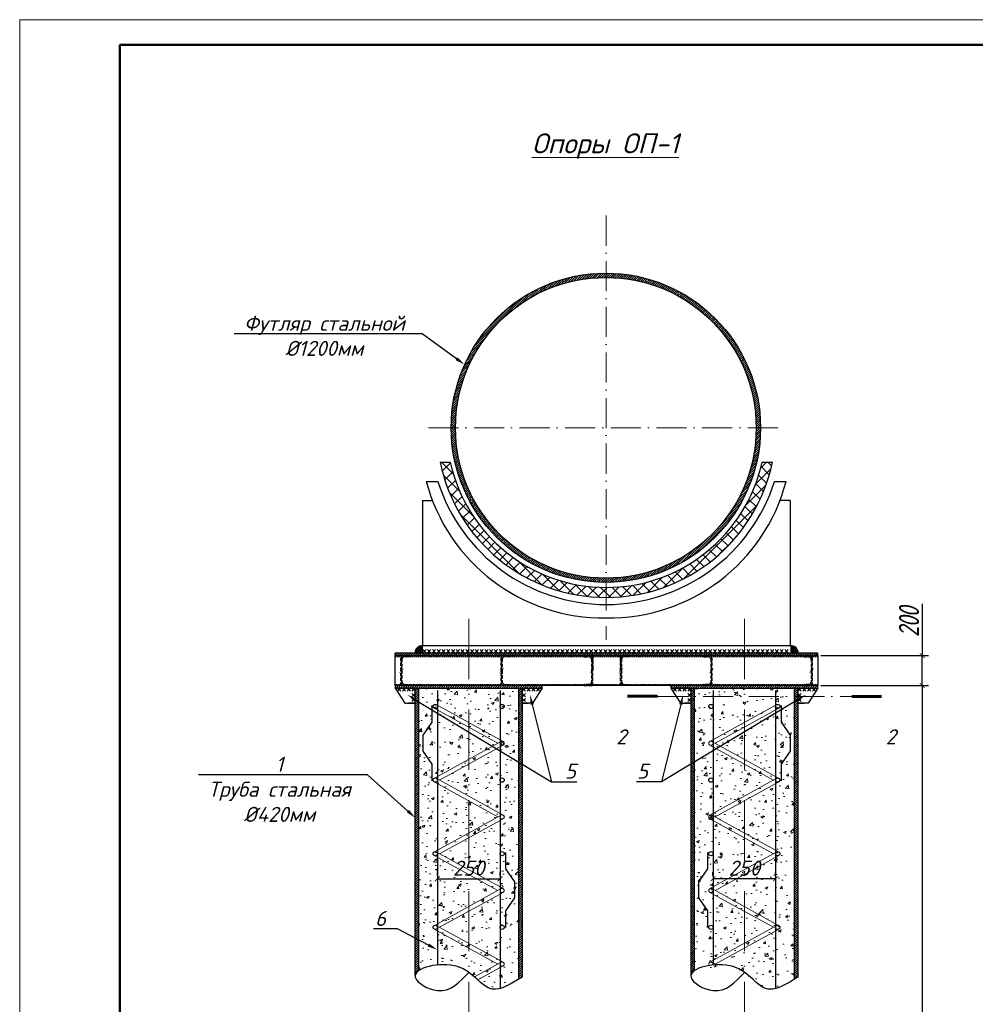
# Model space of a CAD drawing. Header units: millimetres. Extents: x 12962 to 32397, y -4138 to -1429.
# Tile 17 of 41: x 13347 to 13538, y -2772 to -2576. Entities that reach past the tile are written whole.
import ezdxf
from ezdxf import colors
from ezdxf.entities.mleader import LeaderData, LeaderLine
from ezdxf.enums import TextEntityAlignment as Align
from ezdxf.math import Vec2, Vec3

# ---------------------------------------------------------------- set-up
doc = ezdxf.new("R2010")
doc.units = ezdxf.units.MM
for name, pattern in [('ACAD_ISO10W100', [18, 12, -3, 0, -3]), ('DASH', [1.5, 0.5, -0.25, 0.5, -0.25]), ('DASHED2', [0.375, 0.25, -0.125]), ('HIDDEN2', [4.7625, 3.175, -1.5875])]:
    doc.linetypes.add(name, pattern=pattern)
for name, color, linetype in [('1', 7, 'Continuous'), ('DIM', 3, 'Continuous'), ('KOLOD', 250, 'Continuous'), ('OPORA', 250, 'Continuous'), ('ЛИНИИ(та)', 3, 'Continuous'), ('РУССКИЙ', 2, 'Continuous')]:
    doc.layers.add(name, color=color, linetype=linetype)
doc.layers.add('1_В1', color=160, linetype='Continuous', lineweight=100)
doc.layers.add('_1 asosiy', color=7, linetype='Continuous', lineweight=40)
doc.styles.add('НВК_Ш_(3)_И', font='isocpeui.ttf', dxfattribs={"height": 3})
doc.styles.add('НВК_Ш_(4)_И', font='isocpeui.ttf', dxfattribs={"height": 4})
doc.styles.add('Шрифт Р2', font='isocpeui.ttf', dxfattribs={"height": 2})
doc.dimstyles.new('ISOCPEUR ш2', dxfattribs={"dimtxt": 2, "dimasz": 1, "dimexe": 1.25, "dimexo": 0.625, "dimtad": 1, "dimlfac": 0.5, "dimtxsty": 'Шрифт Р2', "dimblk": 'ARCHTICK', "dimcen": 2.5, "dimadec": 0, "dimazin": 0, "dimtfac": 1, "dimtmove": 0, "dimatfit": 3, "dimfxl": 1, "dimarcsym": 0})
pattern_1 = [(45, (3978.2925, 52.58866), (-0.224506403, 0.224506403), [])]

# ---------------------------------------------------------------- blocks, each defined once
blk = doc.blocks.new('*U38')
at = {"lineweight": 9}
for p, q in [((-20, -5), (-20, 415)), ((-20, 415), (574, 415))]:
    blk.add_line(p, q, dxfattribs=at)
at = {"lineweight": 50}
for p, q in [((0, 0), (0, 410)), ((0, 410), (569, 410))]:
    blk.add_line(p, q, dxfattribs=at)
blk = doc.blocks.new('_ArchTick')
at = {"color": 0, "linetype": 'ByBlock', "const_width": 0.15}
blk.add_lwpolyline([(-0.5, -0.5), (0.5, 0.5)], dxfattribs=at)
blk = doc.blocks.new('*D1693')
at = {"layer": 'Defpoints', "color": 0, "lineweight": 25, "transparency": 16777216}
for p in [(13506.57, -2702.78), (13527.38, -2702.78), (13506.57, -2708.78)]:
    blk.add_point(p, dxfattribs=at)
at = {"layer": 'KOLOD', "color": 154, "lineweight": -2, "transparency": 16777216}
for p, q in [((13527.38, -2692.44), (13527.38, -2702.78)), ((13507.19, -2702.78), (13528.63, -2702.78)), ((13527.38, -2708.78), (13527.38, -2702.78)), ((13507.19, -2708.78), (13528.63, -2708.78))]:
    blk.add_line(p, q, dxfattribs=at)
for p, rotation in [((13527.38, -2702.78), 90), ((13527.38, -2708.78), 270)]:
    blk.add_blockref('_ArchTick', p, dxfattribs=dict(at, rotation=rotation))
at = {"layer": 'KOLOD', "color": 154, "lineweight": 0, "transparency": 16777216, "insert": (13524.75, -2696.15), "char_height": 4, "attachment_point": 5, "rotation": 90, "style": 'НВК_Ш_(4)_И'}
blk.add_mtext('{\\W0.8;\\T0.9;200}', dxfattribs=at)
blk = doc.blocks.new('*D1783')
at = {"layer": 'Defpoints', "color": 0, "lineweight": 25, "transparency": 16777216}
for p in [(13506.57, -2708.78), (13506.57, -2865.13), (13527.38, -2865.13)]:
    blk.add_point(p, dxfattribs=at)
at = {"layer": 'KOLOD', "color": 154, "lineweight": -2, "transparency": 16777216}
for p, q in [((13507.19, -2708.78), (13528.63, -2708.78)), ((13527.38, -2708.78), (13527.38, -2865.13)), ((13507.19, -2865.13), (13528.63, -2865.13))]:
    blk.add_line(p, q, dxfattribs=at)
for p, rotation in [((13527.38, -2708.78), 90), ((13527.38, -2865.13), 270)]:
    blk.add_blockref('_ArchTick', p, dxfattribs=dict(at, rotation=rotation))
at = {"layer": 'KOLOD', "color": 154, "lineweight": 0, "transparency": 16777216, "insert": (13524.75, -2786.96), "char_height": 4, "attachment_point": 5, "rotation": 90, "style": 'НВК_Ш_(4)_И'}
blk.add_mtext('14.000', dxfattribs=at)
blk = doc.blocks.new('*U1680')
at = {"layer": '1', "color": 250, "lineweight": 25}
for points in [[(-0.32, -0.32), (0.32, 0.32)], [(0.32, -0.32), (-0.32, 0.32)]]:
    blk.add_lwpolyline(points, dxfattribs=at)
blk = doc.blocks.new('*U1681')
at = {"layer": '1', "color": 0, "linetype": 'ByBlock', "lineweight": -2, "transparency": 16777216}
for p in [(0, 0), (0.96, 0), (1.92, 0), (2.88, 0)]:
    blk.add_blockref('*U1680', p, dxfattribs=at)
blk = doc.blocks.new('*U1678')
at = {"layer": '1', "color": 250, "lineweight": 25}
for points in [[(-0.32, -0.32), (0.32, 0.32)], [(0.32, -0.32), (-0.32, 0.32)]]:
    blk.add_lwpolyline(points, dxfattribs=at)
blk = doc.blocks.new('*U1679')
at = {"layer": '1', "color": 0, "linetype": 'ByBlock', "lineweight": -2, "transparency": 16777216}
for p in [(0, 0), (0.95, 0), (1.9, 0), (2.85, 0), (3.8, 0), (4.75, 0), (5.7, 0), (6.65, 0), (7.6, 0), (8.55, 0), (9.5, 0), (10.45, 0), (11.4, 0), (12.35, 0), (13.3, 0), (14.25, 0), (15.2, 0), (16.15, 0), (17.1, 0), (18.05, 0), (19, 0), (19.95, 0), (20.9, 0), (21.85, 0), (22.8, 0), (23.75, 0), (24.7, 0), (25.65, 0), (26.6, 0), (27.55, 0), (28.5, 0), (29.45, 0), (30.4, 0), (31.35, 0), (32.3, 0), (33.25, 0), (34.2, 0), (35.15, 0), (36.1, 0), (37.05, 0), (38, 0), (38.95, 0), (39.9, 0), (40.85, 0), (41.8, 0), (42.75, 0), (43.7, 0), (44.65, 0), (45.6, 0), (46.55, 0), (47.5, 0), (48.45, 0), (49.4, 0), (50.35, 0), (51.3, 0), (52.25, 0), (53.2, 0), (54.15, 0), (55.1, 0), (56.05, 0), (57, 0), (57.95, 0), (58.9, 0), (59.85, 0), (60.8, 0), (61.75, 0), (62.7, 0), (63.65, 0), (64.6, 0), (65.55, 0), (66.5, 0), (67.45, 0), (68.4, 0), (69.35, 0), (70.3, 0), (71.25, 0), (72.2, 0)]:
    blk.add_blockref('*U1678', p, dxfattribs=at)
blk = doc.blocks.new('*U1659')
at = {"layer": '1', "color": 250, "lineweight": 25}
for points in [[(-0.32, -0.32), (0.32, 0.32)], [(0.32, -0.32), (-0.32, 0.32)]]:
    blk.add_lwpolyline(points, dxfattribs=at)
blk = doc.blocks.new('*U1660')
at = {"layer": '1', "color": 0, "linetype": 'ByBlock', "lineweight": -2, "transparency": 16777216}
for p in [(0, 0), (0.96, 0), (1.92, 0), (2.88, 0)]:
    blk.add_blockref('*U1659', p, dxfattribs=at)
blk = doc.blocks.new('*U1657')
at = {"layer": '1', "color": 250, "lineweight": 25}
for points in [[(-0.32, -0.32), (0.32, 0.32)], [(0.32, -0.32), (-0.32, 0.32)]]:
    blk.add_lwpolyline(points, dxfattribs=at)
blk = doc.blocks.new('*U1658')
at = {"layer": '1', "color": 0, "linetype": 'ByBlock', "lineweight": -2, "transparency": 16777216}
for p in [(0, 0), (0.96, 0)]:
    blk.add_blockref('*U1657', p, dxfattribs=at)
blk = doc.blocks.new('*U1661')
at = {"layer": '1', "color": 250, "lineweight": 25}
for points in [[(-0.32, -0.32), (0.32, 0.32)], [(0.32, -0.32), (-0.32, 0.32)]]:
    blk.add_lwpolyline(points, dxfattribs=at)
blk = doc.blocks.new('*U1662')
at = {"layer": '1', "color": 0, "linetype": 'ByBlock', "lineweight": -2, "transparency": 16777216}
for p in [(0, 0), (0.96, 0)]:
    blk.add_blockref('*U1661', p, dxfattribs=at)
blk = doc.blocks.new('*U1677')
at = {"layer": '1', "color": 250, "lineweight": 25}
for points in [[(-0.32, -0.32), (0.32, 0.32)], [(0.32, -0.32), (-0.32, 0.32)]]:
    blk.add_lwpolyline(points, dxfattribs=at)
blk = doc.blocks.new('*U1656')
at = {"layer": '1', "color": 0, "linetype": 'ByBlock', "lineweight": -2, "transparency": 16777216}
for p in [(0, 0), (0.96, 0), (1.92, 0), (2.88, 0)]:
    blk.add_blockref('*U1677', p, dxfattribs=at)
blk = doc.blocks.new('*U1665')
at = {"layer": '1', "color": 250, "lineweight": 25}
for points in [[(-0.32, -0.32), (0.32, 0.32)], [(0.32, -0.32), (-0.32, 0.32)]]:
    blk.add_lwpolyline(points, dxfattribs=at)
blk = doc.blocks.new('*U1666')
at = {"layer": '1', "color": 0, "linetype": 'ByBlock', "lineweight": -2, "transparency": 16777216}
for p in [(0, 0), (0.96, 0), (1.92, 0), (2.88, 0)]:
    blk.add_blockref('*U1665', p, dxfattribs=at)
blk = doc.blocks.new('*U1663')
at = {"layer": '1', "color": 250, "lineweight": 25}
for points in [[(-0.32, -0.32), (0.32, 0.32)], [(0.32, -0.32), (-0.32, 0.32)]]:
    blk.add_lwpolyline(points, dxfattribs=at)
blk = doc.blocks.new('*U1664')
at = {"layer": '1', "color": 0, "linetype": 'ByBlock', "lineweight": -2, "transparency": 16777216}
for p in [(0, 0), (0.96, 0)]:
    blk.add_blockref('*U1663', p, dxfattribs=at)
blk = doc.blocks.new('*U1675')
at = {"layer": '1', "color": 250, "lineweight": 25}
for points in [[(-0.32, -0.32), (0.32, 0.32)], [(0.32, -0.32), (-0.32, 0.32)]]:
    blk.add_lwpolyline(points, dxfattribs=at)
blk = doc.blocks.new('*U1676')
at = {"layer": '1', "color": 0, "linetype": 'ByBlock', "lineweight": -2, "transparency": 16777216}
for p in [(0, 0), (0.96, 0)]:
    blk.add_blockref('*U1675', p, dxfattribs=at)
blk = doc.blocks.new('*D1694')
at = {"layer": 'Defpoints', "color": 0, "lineweight": 25, "transparency": 16777216}
for p in [(13485.65, -2747.32), (13485.65, -2747.32), (13498.15, -2747.32)]:
    blk.add_point(p, dxfattribs=at)
at = {"layer": 'KOLOD', "color": 154, "lineweight": -2, "transparency": 16777216}
for p, q in [((13485.65, -2746.7), (13485.65, -2746.07)), ((13498.15, -2746.7), (13498.15, -2746.07)), ((13498.15, -2747.32), (13485.65, -2747.32))]:
    blk.add_line(p, q, dxfattribs=at)
at = {"layer": 'KOLOD', "color": 154, "lineweight": -2, "transparency": 16777216, "rotation": 180}
blk.add_blockref('_ArchTick', (13485.65, -2747.32), dxfattribs=at)
at = {"layer": 'KOLOD', "color": 154, "lineweight": -2, "transparency": 16777216}
blk.add_blockref('_ArchTick', (13498.15, -2747.32), dxfattribs=at)
at = {"layer": 'KOLOD', "color": 154, "lineweight": 0, "transparency": 16777216, "insert": (13491.9, -2745.2), "char_height": 3, "attachment_point": 5, "style": 'НВК_Ш_(3)_И'}
blk.add_mtext('250', dxfattribs=at)

msp = doc.modelspace()

# ---------------------------------------------------------------- hatches: boundary and pattern name
at = {"lineweight": 0, "ltscale": 10}
h = msp.add_hatch(dxfattribs=at)
h.set_pattern_fill('ANSI31', color=5, scale=0.1)
h.set_pattern_definition(pattern_1)
h.paths.add_polyline_path([(13433.422, -2657.339), (13434.279, -2657.339, -0.4142136), (13464.274, -2627.344), (13464.274, -2626.487, 0.4142136)])
h.paths.add_polyline_path([(13464.274, -2626.487), (13464.274, -2627.344, -0.4142136), (13494.269, -2657.339), (13495.126, -2657.339, 0.4142136)])
h.paths.add_polyline_path([(13492.42, -2667.709), (13493.331, -2667.709, 0.0859066), (13495.126, -2657.339), (13494.269, -2657.339, -0.0884798)])
h.paths.add_polyline_path([(13493.331, -2667.709), (13492.42, -2667.709, -0.3142178), (13464.274, -2687.334), (13464.274, -2688.191, 0.317026)])
h.paths.add_polyline_path([(13436.129, -2667.709), (13435.217, -2667.709, 0.317026), (13464.274, -2688.191), (13464.274, -2687.334, -0.3142178)])
h.paths.add_polyline_path([(13434.279, -2657.339), (13433.422, -2657.339, 0.0859066), (13435.217, -2667.709), (13436.129, -2667.709, -0.0884798)])
at = {"lineweight": 0}
h = msp.add_hatch(dxfattribs=at)
h.set_pattern_fill('ANSI37', color=256, scale=0.5, style=0)
h.set_pattern_definition([(45, (3261.2188, 162.5042), (-1.12253202, 1.12253202), []), (135, (3261.2188, 162.5042), (-1.12253202, -1.12253202), [])])
h.paths.add_polyline_path([(13433.239, -2664.184), (13431.194, -2664.184, 0.3557627), (13464.347, -2691.191), (13464.347, -2689.191, -0.3521107)])
h.paths.add_polyline_path([(13464.347, -2689.191), (13464.347, -2691.191, 0.3557627), (13497.5, -2664.184), (13495.455, -2664.184, -0.3521107)])
at = {"lineweight": 0, "ltscale": 10}
h = msp.add_hatch(dxfattribs=at)
h.set_pattern_fill('ANSI31', color=5, scale=0.1)
h.set_pattern_definition(pattern_1)
h.paths.add_polyline_path([(13506.569, -2702.777), (13506.569, -2702.277), (13464.419, -2702.277), (13464.419, -2702.777)])
h.paths.add_polyline_path([(13422.269, -2702.277), (13422.269, -2702.777), (13464.419, -2702.777), (13464.419, -2702.277)])
h = msp.add_hatch(dxfattribs=at)
h.set_pattern_fill('ANSI31', color=5, scale=0.1)
h.set_pattern_definition(pattern_1)
h.paths.add_polyline_path([(13451.569, -2709.277), (13451.569, -2708.777), (13436.919, -2708.777), (13436.919, -2709.277)])
h.paths.add_polyline_path([(13422.269, -2709.277), (13436.919, -2709.277), (13436.919, -2708.777), (13422.269, -2708.777)])
h = msp.add_hatch(dxfattribs=at)
h.set_pattern_fill('ANSI31', color=5, scale=0.1)
h.set_pattern_definition(pattern_1)
edge = h.paths.add_edge_path()
edge.add_line((13426.919, -2756.067), (13426.269, -2755.743))
edge.add_line((13426.269, -2755.743), (13426.269, -2766.559))
edge.add_spline(control_points=[(13426.269, -2766.559), (13426.337, -2766.244), (13426.568, -2765.952), (13426.919, -2765.692)], knot_values=[21.2070861, 21.2070861, 21.2070861, 21.2070861, 22.7310549, 22.7310549, 22.7310549, 22.7310549], degree=3, periodic=0)
edge.add_line((13426.919, -2765.692), (13426.919, -2756.067))
h.paths.add_polyline_path([(13426.919, -2709.277), (13426.269, -2709.277), (13426.269, -2755.743), (13426.919, -2756.067)])
edge = h.paths.add_edge_path()
edge.add_line((13447.569, -2709.277), (13446.919, -2709.277))
edge.add_line((13446.919, -2709.277), (13446.919, -2767.343))
edge.add_spline(control_points=[(13446.919, -2767.343), (13447.135, -2767.208), (13447.352, -2767.071), (13447.569, -2766.934)], knot_values=[0.0120611, 0.0120611, 0.0120611, 0.0120611, 0.6657616, 0.6657616, 0.6657616, 0.6657616], degree=3, periodic=0)
edge.add_line((13447.569, -2766.934), (13447.569, -2709.277))
edge = h.paths.add_edge_path()
edge.add_line((13481.919, -2709.277), (13481.269, -2709.277))
edge.add_line((13481.269, -2709.277), (13481.269, -2766.559))
edge.add_spline(control_points=[(13481.264, -2766.58), (13481.268, -2766.561), (13481.272, -2766.542), (13481.277, -2766.523)], knot_values=[22.6492284, 22.6492284, 22.6492284, 22.6492284, 22.7415401, 22.7415401, 22.7415401, 22.7415401], degree=3, periodic=0)
edge.add_spline(control_points=[(13481.277, -2766.523), (13481.285, -2766.494), (13481.294, -2766.466), (13481.304, -2766.437)], knot_values=[22.5094971, 22.5094971, 22.5094971, 22.5094971, 22.6492284, 22.6492284, 22.6492284, 22.6492284], degree=3, periodic=0)
edge.add_spline(control_points=[(13481.304, -2766.437), (13481.31, -2766.419), (13481.317, -2766.4), (13481.325, -2766.382)], knot_values=[22.4187671, 22.4187671, 22.4187671, 22.4187671, 22.5094971, 22.5094971, 22.5094971, 22.5094971], degree=3, periodic=0)
edge.add_spline(control_points=[(13481.325, -2766.382), (13481.348, -2766.327), (13481.377, -2766.272), (13481.41, -2766.219)], knot_values=[22.1432825, 22.1432825, 22.1432825, 22.1432825, 22.4187671, 22.4187671, 22.4187671, 22.4187671], degree=3, periodic=0)
edge.add_spline(control_points=[(13481.41, -2766.219), (13481.426, -2766.192), (13481.444, -2766.165), (13481.463, -2766.138)], knot_values=[22.0042775, 22.0042775, 22.0042775, 22.0042775, 22.1432825, 22.1432825, 22.1432825, 22.1432825], degree=3, periodic=0)
edge.add_spline(control_points=[(13481.463, -2766.138), (13481.488, -2766.103), (13481.515, -2766.069), (13481.544, -2766.035)], knot_values=[21.8227021, 21.8227021, 21.8227021, 21.8227021, 22.0042775, 22.0042775, 22.0042775, 22.0042775], degree=3, periodic=0)
edge.add_spline(control_points=[(13481.544, -2766.035), (13481.567, -2766.009), (13481.59, -2765.983), (13481.614, -2765.957)], knot_values=[21.6831311, 21.6831311, 21.6831311, 21.6831311, 21.8227021, 21.8227021, 21.8227021, 21.8227021], degree=3, periodic=0)
edge.add_spline(control_points=[(13481.614, -2765.957), (13481.646, -2765.924), (13481.68, -2765.891), (13481.715, -2765.859)], knot_values=[21.5022424, 21.5022424, 21.5022424, 21.5022424, 21.6831311, 21.6831311, 21.6831311, 21.6831311], degree=3, periodic=0)
edge.add_spline(control_points=[(13481.715, -2765.859), (13481.743, -2765.834), (13481.771, -2765.809), (13481.801, -2765.785)], knot_values=[21.3621895, 21.3621895, 21.3621895, 21.3621895, 21.5022424, 21.5022424, 21.5022424, 21.5022424], degree=3, periodic=0)
edge.add_spline(control_points=[(13481.801, -2765.785), (13481.835, -2765.756), (13481.87, -2765.728), (13481.907, -2765.701)], knot_values=[21.2012604, 21.2012604, 21.2012604, 21.2012604, 21.3621895, 21.3621895, 21.3621895, 21.3621895], degree=3, periodic=0)
edge.add_line((13481.919, -2765.692), (13481.919, -2709.277))
edge = h.paths.add_edge_path()
edge.add_line((13502.569, -2709.277), (13501.919, -2709.277))
edge.add_line((13501.919, -2709.277), (13501.919, -2767.363))
edge.add_spline(control_points=[(13501.225, -2767.785), (13501.67, -2767.52), (13502.12, -2767.239), (13502.569, -2766.958)], knot_values=[0, 0, 0, 0, 1.3515346, 1.3515346, 1.3515346, 1.3515346], degree=3, periodic=0)
edge.add_line((13502.569, -2766.958), (13502.569, -2709.277))
h = msp.add_hatch(dxfattribs=at)
h.set_pattern_fill('ANSI31', color=5, scale=0.1)
h.set_pattern_definition(pattern_1)
h.paths.add_polyline_path([(13506.569, -2709.277), (13506.569, -2708.777), (13491.919, -2708.777), (13491.919, -2709.277)])
h.paths.add_polyline_path([(13477.269, -2709.277), (13491.919, -2709.277), (13491.919, -2708.777), (13477.269, -2708.777)])
at = {"layer": 'OPORA', "lineweight": 0}
h = msp.add_hatch(dxfattribs=at)
h.set_pattern_fill('ANSI31', color=256, scale=0.025)
h.set_pattern_definition([(45, (3421.48387, 354.37489), (-0.05612660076, 0.05612660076), [])])
edge = h.paths.add_edge_path()
edge.add_line((13426.188, -2702.277), (13427.68, -2702.277))
edge.add_line((13427.68, -2702.277), (13427.68, -2700.793))
edge.add_arc((13427.68, -2702.286), 1.492, 90, 179.65857)
h = msp.add_hatch(dxfattribs=at)
h.set_pattern_fill('ANSI31', color=256, scale=0.025)
h.set_pattern_definition([(45, (3421.77257, 354.37408), (-0.05612660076, 0.05612660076), [])])
h.paths.add_polyline_path([(13501.157, -2700.794, -0.4142136), (13502.649, -2702.287), (13501.157, -2702.278)])
at = {"layer": 'ЛИНИИ(та)', "lineweight": 0, "ltscale": 500}
h = msp.add_hatch(dxfattribs=at)
h.set_pattern_fill('AR-CONC', color=154, scale=0.03, style=0)
h.set_pattern_definition([(50, (3422.5093, -536.8283), (5.46554, -0.4781726), [0.5715, -6.2865]), (355, (3422.5093, -536.8283), (-1.0573026, 5.7317054), [0.4572, -5.0292175]), (100.451445, (3422.965, -536.868), (4.4082374, 5.2535326), [0.4857003, -5.3427073]), (46.1842, (3422.5093, -535.304), (8.1323712, -1.26127), [0.85725, -9.42975]), (96.63556, (3423.187, -535.4094), (7.122124, 7.422784), [0.728551, -8.014068]), (351.18415, (3422.509, -535.304), (7.122124, 7.422784), [0.685799, -7.543792]), (21, (3423.2713, -535.6853), (4.5484317, -3.067956), [0.5715, -6.2865]), (326, (3423.2713, -535.6853), (1.854061, 5.525639), [0.4572, -5.0292]), (71.451445, (3423.6504, -535.941), (6.4024926, 2.457683), [0.4857003, -5.342698]), (37.5, (3422.5093, -536.8283), (0.0926581, 2.53665117), [0, -4.96824, 0, -5.1054, 0, -5.04825]), (7.5, (3422.5093, -536.8283), (2.0045899, 3.00541724), [0, -2.91084, 0, -4.85394, 0, -1.92405]), (327.5, (3420.81, -536.8283), (4.06771786, -0.1718623), [0, -1.905, 0, -5.9436, 0, -7.8867]), (317.5, (3420.048, -536.8283), (4.4438754, 0.7627947), [0, -2.4765, 0, -3.94716, 0, -5.6007])])
edge = h.paths.add_edge_path()
edge.add_spline(control_points=[(13426.919, -2765.692), (13428.414, -2764.584), (13436.75, -2763.408), (13440.442, -2771.109), (13445.002, -2768.54), (13446.919, -2767.343)], knot_values=[0.6657616, 0.6657616, 0.6657616, 0.6657616, 7.1675366, 15.4159222, 21.2070861, 21.2070861, 21.2070861, 21.2070861], degree=3, periodic=0)
edge.add_line((13446.919, -2767.343), (13446.919, -2709.277))
edge.add_line((13446.919, -2709.277), (13426.919, -2709.277))
edge.add_line((13426.919, -2709.277), (13426.919, -2765.692))
edge = h.paths.add_edge_path()
edge.add_spline(control_points=[(13488.028, -2764.532), (13487.505, -2765.097), (13484.966, -2763.423), (13478.43, -2768.627), (13490.156, -2761.064), (13494.846, -2771.834), (13500.431, -2768.295), (13502.569, -2766.958)], knot_values=[0, 0, 0, 0, 2.0856512, 7.1899593, 13.0463435, 24.0219757, 30.4560181, 30.4560181, 30.4560181, 30.4560181], degree=3, periodic=0)
edge.add_line((13501.919, -2767.362), (13501.919, -2709.277))
edge.add_line((13501.919, -2709.277), (13481.919, -2709.277))
edge.add_line((13481.919, -2709.277), (13481.919, -2765.703))

# ---------------------------------------------------------------- linework, layer by layer
at = {"lineweight": 30, "ltscale": 0.05}
for p, q in [((13431.194, -2664.184), (13433.239, -2664.184)), ((13495.455, -2664.184), (13497.5, -2664.184)), ((13428.446, -2668.039), (13430.749, -2668.039)), ((13497.945, -2668.039), (13500.248, -2668.039)), ((13427.68, -2671.861), (13427.68, -2700.793)), ((13427.68, -2671.861), (13429.683, -2671.861)), ((13501.014, -2671.861), (13499.011, -2671.861)), ((13501.014, -2671.861), (13501.014, -2700.793))]:
    msp.add_line(p, q, dxfattribs=at)
msp.add_lwpolyline([(13427.68, -2700.794), (13501.157, -2700.794), (13501.157, -2702.277), (13427.68, -2702.277)], close=True, dxfattribs=at)
at = {"color": 252, "lineweight": 0}
for points in [[(13423.484, -2702.777), (13423.484, -2708.777)], [(13443.484, -2702.777), (13443.484, -2708.777)], [(13461.532, -2702.777), (13461.532, -2708.777)], [(13467.305, -2702.777), (13467.305, -2708.777)], [(13485.354, -2702.777), (13485.354, -2708.777)], [(13505.354, -2702.777), (13505.354, -2708.777)]]:
    msp.add_lwpolyline(points, dxfattribs=at)
at = {"lineweight": 30, "ltscale": 0.05}
msp.add_lwpolyline([(13502.649, -2702.287), (13501.157, -2702.278)], dxfattribs=at)
at = {"color": 7, "lineweight": 30, "ltscale": 100}
for points in [[(13429.566, -2712.78), (13429.566, -2716.083), (13427.745, -2718.665), (13427.745, -2721.84), (13429.566, -2724.465), (13429.566, -2727.767)], [(13499.256, -2712.78), (13499.256, -2716.083), (13501.076, -2718.665), (13501.076, -2721.84), (13499.256, -2724.465), (13499.256, -2727.767)], [(13444.256, -2742.07), (13444.256, -2745.372), (13446.076, -2747.954), (13446.076, -2751.129), (13444.256, -2753.754), (13444.256, -2757.056)], [(13484.566, -2742.07), (13484.566, -2745.372), (13482.745, -2747.954), (13482.745, -2751.129), (13484.566, -2753.754), (13484.566, -2757.056)]]:
    msp.add_lwpolyline(points, dxfattribs=at)
at = {"lineweight": 30, "ltscale": 0.05}
for centre, radius, start, end in [((13463.789, -2658.719), 36.551, 194.77301, 270.87502), ((13464.905, -2658.719), 36.551, 269.12498, 345.22699), ((13427.68, -2702.286), 1.492, 90, 179.65857), ((13501.157, -2702.287), 1.492, 0, 90)]:
    msp.add_arc(centre, radius, start, end, dxfattribs=at)
at = {"layer": '1', "color": 250, "lineweight": 30}
msp.add_line((13426.269, -2709.277), (13447.569, -2709.277), dxfattribs=at)
at = {"layer": '1', "color": 252, "linetype": 'ACAD_ISO10W100', "lineweight": 0}
for points in [[(13436.919, -2695.471), (13436.919, -2829.409)], [(13491.919, -2695.471), (13491.919, -2829.409)]]:
    msp.add_lwpolyline(points, dxfattribs=at)
at = {"layer": '1', "color": 250, "lineweight": 25}
msp.add_lwpolyline([(13464.359, -2702.777), (13464.479, -2702.777)], dxfattribs=at)
at = {"layer": '1', "color": 250, "lineweight": 25, "const_width": 0.1}
for points in [[(13423.057, -2706.204), (13423.911, -2705.35)], [(13443.057, -2706.204), (13443.911, -2705.35)], [(13461.105, -2706.204), (13461.959, -2705.35)], [(13466.878, -2706.204), (13467.732, -2705.35)], [(13484.927, -2706.204), (13485.781, -2705.35)], [(13504.927, -2706.204), (13505.781, -2705.35)]]:
    msp.add_lwpolyline(points, dxfattribs=at)
at = {"layer": 'DIM', "color": 6, "linetype": 'ACAD_ISO10W100', "lineweight": 0, "ltscale": 0.5}
for p, q in [((13464.347, -2614.998), (13464.347, -2699.68)), ((13428.878, -2657.339), (13499.816, -2657.339))]:
    msp.add_line(p, q, dxfattribs=at)
at = {"layer": 'DIM', "color": 252, "linetype": 'ACAD_ISO10W100', "lineweight": 0, "ltscale": 0.5}
msp.add_lwpolyline([(13474.592, -2710.961), (13513.306, -2710.961)], dxfattribs=at)
at = {"layer": 'ЛИНИИ(та)', "color": 250, "ltscale": 0.05}
msp.add_line((13475.464, -2691.476), (13475.464, -2691.476), dxfattribs=at)
at = {"layer": 'ЛИНИИ(та)', "color": 250, "lineweight": 30, "ltscale": 0.05}
for p, q in [((13506.569, -2702.277), (13422.269, -2702.277)), ((13428.519, -2708.777), (13425.319, -2708.777))]:
    msp.add_line(p, q, dxfattribs=at)
at = {"layer": 'ЛИНИИ(та)', "color": 1, "lineweight": 30, "ltscale": 0.05}
for p, q in [((13430.669, -2709.777), (13430.669, -2764.531)), ((13443.169, -2709.777), (13443.169, -2769.215)), ((13485.653, -2709.777), (13485.653, -2764.533)), ((13498.153, -2709.777), (13498.153, -2769.222))]:
    msp.add_line(p, q, dxfattribs=at)
at = {"layer": 'ЛИНИИ(та)', "color": 250, "ltscale": 500}
for p, q in [((13426.269, -2712.277), (13424.993, -2712.277)), ((13447.569, -2712.277), (13448.845, -2712.277)), ((13502.569, -2712.277), (13503.845, -2712.277))]:
    msp.add_line(p, q, dxfattribs=at)
at = {"layer": 'ЛИНИИ(та)', "color": 250, "lineweight": 30, "ltscale": 500}
msp.add_line((13481.269, -2712.277), (13479.993, -2712.277), dxfattribs=at)
at = {"layer": 'ЛИНИИ(та)', "color": 250, "lineweight": 30, "ltscale": 0.05}
for points in [[(13422.269, -2702.777), (13422.269, -2702.277)], [(13424.931, -2708.777), (13422.269, -2708.777), (13422.269, -2702.777), (13506.569, -2702.777), (13506.569, -2708.777), (13502.569, -2708.777)], [(13506.569, -2702.777), (13506.569, -2702.277)], [(13506.569, -2708.777), (13422.269, -2708.777)], [(13426.269, -2766.559), (13426.269, -2709.277), (13426.919, -2709.277), (13426.919, -2765.692)], [(13446.919, -2767.343), (13446.919, -2709.277), (13447.569, -2709.277), (13447.569, -2766.958)], [(13481.269, -2766.559), (13481.269, -2709.277), (13481.919, -2709.277), (13481.919, -2765.692)], [(13501.919, -2767.343), (13501.919, -2709.277), (13502.569, -2709.277), (13502.569, -2766.958)]]:
    msp.add_lwpolyline(points, dxfattribs=at)
at = {"layer": 'ЛИНИИ(та)', "color": 250, "linetype": 'DASHED2', "lineweight": 0}
for points in [[(13422.269, -2703.017), (13506.569, -2703.017)], [(13506.569, -2708.537), (13422.269, -2708.537)]]:
    msp.add_lwpolyline(points, dxfattribs=at)
at = {"layer": 'ЛИНИИ(та)', "color": 250, "linetype": 'HIDDEN2', "lineweight": 30, "ltscale": 0.2}
for points in [[(13423.604, -2703.487), (13423.604, -2705.777), (13423.604, -2708.067, 0.3291645), (13424.053, -2708.537), (13425.084, -2708.537), (13425.084, -2708.777), (13423.364, -2708.777), (13423.364, -2705.777), (13423.364, -2702.777), (13425.084, -2702.777), (13425.084, -2703.017), (13424.053, -2703.017, 0.3291645)], [(13443.604, -2703.487), (13443.604, -2705.777), (13443.604, -2708.067, 0.3291645), (13444.053, -2708.537), (13445.084, -2708.537), (13445.084, -2708.777), (13443.364, -2708.777), (13443.364, -2705.777), (13443.364, -2702.777), (13445.084, -2702.777), (13445.084, -2703.017), (13444.053, -2703.017, 0.3291645)], [(13485.234, -2703.487), (13485.234, -2705.777), (13485.234, -2708.067, -0.3291645), (13484.785, -2708.537), (13483.754, -2708.537), (13483.754, -2708.777), (13485.474, -2708.777), (13485.474, -2705.777), (13485.474, -2702.777), (13483.754, -2702.777), (13483.754, -2703.017), (13484.785, -2703.017, -0.3291645)], [(13505.234, -2703.487), (13505.234, -2705.777), (13505.234, -2708.067, -0.3291645), (13504.785, -2708.537), (13503.754, -2708.537), (13503.754, -2708.777), (13505.474, -2708.777), (13505.474, -2705.777), (13505.474, -2702.777), (13503.754, -2702.777), (13503.754, -2703.017), (13504.785, -2703.017, -0.3291645)]]:
    msp.add_lwpolyline(points, format="xyb", close=True, dxfattribs=at)
for points in [[(13461.652, -2702.777), (13459.932, -2702.777), (13459.932, -2703.017), (13460.963, -2703.017, -0.3291645), (13461.412, -2703.487), (13461.412, -2705.777), (13461.412, -2708.067, -0.3291645), (13460.963, -2708.537), (13459.932, -2708.537), (13459.932, -2708.777), (13461.652, -2708.777), (13461.652, -2705.777), (13461.652, -2702.777), (13461.652, -2705.777)], [(13467.185, -2702.777), (13468.905, -2702.777), (13468.905, -2703.017), (13467.874, -2703.017, 0.3291645), (13467.425, -2703.487), (13467.425, -2705.777), (13467.425, -2708.067, 0.3291645), (13467.874, -2708.537), (13468.905, -2708.537), (13468.905, -2708.777), (13467.185, -2708.777), (13467.185, -2705.777), (13467.185, -2702.777), (13467.185, -2705.777)]]:
    msp.add_lwpolyline(points, format="xyb", dxfattribs=at)
at = {"layer": 'ЛИНИИ(та)', "color": 250, "linetype": 'DASH', "lineweight": 30, "ltscale": 500}
for points in [[(13436.919, -2708.777), (13422.269, -2708.777)], [(13506.569, -2708.777), (13491.919, -2708.777)]]:
    msp.add_lwpolyline(points, dxfattribs=at)
at = {"layer": 'ЛИНИИ(та)', "color": 250, "lineweight": 30, "ltscale": 0.05}
for points in [[(13422.269, -2709.277), (13451.569, -2709.277), (13451.569, -2708.777), (13422.269, -2708.777)], [(13477.269, -2709.277), (13506.569, -2709.277), (13506.569, -2708.777), (13477.269, -2708.777)]]:
    msp.add_lwpolyline(points, close=True, dxfattribs=at)
at = {"layer": 'ЛИНИИ(та)', "color": 0, "lineweight": 30, "ltscale": 0.05}
for points in [[(13426.269, -2709.277), (13422.269, -2709.277), (13424.176, -2712.277), (13426.269, -2712.277), (13426.269, -2709.277)], [(13447.569, -2709.277), (13451.569, -2709.277), (13449.661, -2712.277), (13447.569, -2712.277), (13447.569, -2709.277)], [(13481.269, -2709.277), (13477.269, -2709.277), (13479.176, -2712.277), (13481.269, -2712.277), (13481.269, -2709.277)], [(13502.569, -2709.277), (13506.569, -2709.277), (13504.661, -2712.277), (13502.569, -2712.277), (13502.569, -2709.277)]]:
    msp.add_lwpolyline(points, dxfattribs=at)
at = {"layer": 'ЛИНИИ(та)', "color": 7}
for points in [[(13474.592, -2710.886, 0.6, 0.6, 0), (13468.592, -2710.868, 0.6, 0.6, 0), (13470.592, -2710.874, 0, 1.2, 0), (13470.58, -2714.874, 0, 0, 0), (13470.562, -2720.874, 0, 0, 0)], [(13513.306, -2710.961, 0.6, 0.6, 0), (13519.306, -2710.967, 0.6, 0.6, 0), (13517.306, -2710.965, 0, 1.2, 0), (13517.302, -2714.965, 0, 0, 0), (13517.296, -2720.965, 0, 0, 0)]]:
    msp.add_lwpolyline(points, format="xyseb", dxfattribs=at)
at = {"layer": 'ЛИНИИ(та)', "color": 252, "lineweight": 0, "ltscale": 0.05}
for points in [[(13430.451, -2712.57), (13443.791, -2719.916)], [(13498.371, -2712.57), (13485.031, -2719.916)], [(13442.719, -2720.283), (13430.046, -2713.306)], [(13486.103, -2720.283), (13498.776, -2713.306)], [(13430.108, -2727.234), (13443.386, -2719.916)], [(13431.119, -2727.629), (13443.791, -2720.652)], [(13497.703, -2727.629), (13485.031, -2720.652)], [(13498.714, -2727.234), (13485.436, -2719.916)], [(13442.719, -2734.975), (13430.046, -2727.997)], [(13430.451, -2727.261), (13443.791, -2734.607)], [(13498.371, -2727.261), (13485.031, -2734.607)], [(13486.103, -2734.975), (13498.776, -2727.997)], [(13430.108, -2741.925), (13443.386, -2734.607)], [(13498.714, -2741.925), (13485.436, -2734.607)], [(13431.119, -2742.321), (13443.791, -2735.343)], [(13497.703, -2742.321), (13485.031, -2735.343)], [(13442.719, -2749.667), (13430.046, -2742.689)], [(13430.451, -2741.953), (13443.791, -2749.299)], [(13498.371, -2741.953), (13485.031, -2749.299)], [(13486.103, -2749.667), (13498.776, -2742.689)], [(13430.108, -2756.617), (13443.386, -2749.299)], [(13431.119, -2757.013), (13443.791, -2750.035)], [(13497.703, -2757.013), (13485.031, -2750.035)], [(13498.714, -2756.617), (13485.436, -2749.299)], [(13442.719, -2764.359), (13430.046, -2757.381)], [(13430.451, -2756.645), (13443.791, -2763.991)], [(13498.371, -2756.645), (13485.031, -2763.991)], [(13486.103, -2764.359), (13498.776, -2757.381)], [(13438.077, -2766.917), (13443.386, -2763.991)], [(13486.333, -2764.485), (13485.436, -2763.991)], [(13438.739, -2767.509), (13443.791, -2764.727)]]:
    msp.add_lwpolyline(points, dxfattribs=at)
at = {"layer": 'ЛИНИИ(та)', "color": 0, "lineweight": 30, "ltscale": 0.05}
for radius in [30.852, 29.995]:
    msp.add_circle((13464.274, -2657.339), radius, dxfattribs=at)
at = {"layer": 'ЛИНИИ(та)', "color": 1, "lineweight": 30, "ltscale": 0.05}
for centre in [(13430.248, -2712.938), (13443.589, -2712.938), (13485.233, -2712.938), (13498.573, -2712.938), (13430.248, -2727.629), (13443.589, -2727.629), (13485.233, -2727.629), (13498.573, -2727.629), (13430.248, -2742.321), (13443.589, -2742.321), (13485.233, -2742.321), (13498.573, -2742.321), (13430.248, -2757.013), (13443.589, -2757.013), (13485.233, -2757.013), (13498.573, -2757.013)]:
    msp.add_circle(centre, 0.42, dxfattribs=at)
at = {"layer": 'ЛИНИИ(та)', "color": 252, "lineweight": 0, "ltscale": 0.05}
for centre in [(13443.589, -2720.284), (13485.233, -2720.284), (13443.589, -2734.975), (13485.233, -2734.975), (13443.589, -2749.667), (13485.233, -2749.667), (13443.589, -2764.359)]:
    msp.add_circle(centre, 0.42, dxfattribs=at)
at = {"layer": 'ЛИНИИ(та)', "color": 0, "lineweight": 30, "ltscale": 0.05}
for radius, start, end in [(33.852, 191.66536, 348.33464), (31.852, 192.40914, 347.59086), (35.261, 197.66476, 270), (35.261, 270, 342.33524)]:
    msp.add_arc((13464.347, -2657.339), radius, start, end, dxfattribs=at)
at = {"layer": 'ЛИНИИ(та)', "color": 252, "lineweight": 0, "ltscale": 0.05}
msp.add_arc((13485.233, -2764.359), 0.42, 334.95146, 219.8196, dxfattribs=at)
at = {"layer": 'ЛИНИИ(та)', "color": 250, "lineweight": 30, "ltscale": 500}
for points in [[(13447.581, -2766.926), (13441.586, -2769.326), (13434.658, -2764.85), (13426.269, -2766.958), (13430.661, -2769.633), (13436.919, -2766.008)], [(13502.569, -2766.958), (13496.586, -2769.326), (13489.658, -2764.85), (13481.269, -2766.958), (13485.661, -2769.633), (13491.919, -2766.008)]]:
    msp.add_spline(points, degree=3, dxfattribs=at)

# ---------------------------------------------------------------- block references
at = {"layer": '1', "color": 250, "lineweight": 0}
msp.add_blockref('*U1679', (13428.099, -2701.928), dxfattribs=at)
at = {"layer": '1', "color": 250, "lineweight": 0, "extrusion": (0, 0, -1), "zscale": -1}
for name, p in [('*U1660', (-13425.923, -2709.598)), ('*U1666', (-13480.923, -2709.598))]:
    msp.add_blockref(name, p, dxfattribs=at)
at = {"layer": '1', "color": 250, "lineweight": 0, "extrusion": (0, 0, -1), "xscale": -1, "zscale": -1}
for name, p in [('*U1681', (-13447.914, -2709.598)), ('*U1656', (-13502.914, -2709.598))]:
    msp.add_blockref(name, p, dxfattribs=at)
at = {"layer": '1', "color": 250, "lineweight": 0, "xscale": -1, "rotation": 269.9999999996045}
for name, p in [('*U1658', (13425.923, -2711.641)), ('*U1664', (13480.923, -2711.641))]:
    msp.add_blockref(name, p, dxfattribs=at)
at = {"layer": '1', "color": 250, "lineweight": 0, "rotation": 90.00000000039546}
for name, p in [('*U1662', (13447.914, -2711.641)), ('*U1676', (13502.914, -2711.641))]:
    msp.add_blockref(name, p, dxfattribs=at)
at = {"layer": '_1 asosiy', "color": 0, "ltscale": 30}
msp.add_blockref('*U38', (13367.344, -2990.904), dxfattribs=at)

# ---------------------------------------------------------------- texts
at = {"layer": 'KOLOD', "color": 154, "lineweight": 0, "insert": (13449.54, -2598.575), "char_height": 4, "width": 30.15, "attachment_point": 1, "style": 'НВК_Ш_(3)_И'}
msp.add_mtext('{\\LОпоры ОП-1}', dxfattribs=at)
at = {"layer": 'РУССКИЙ', "color": 154, "lineweight": 0, "style": 'НВК_Ш_(4)_И'}
for p in [(13468.4, -2720.499), (13522.165, -2720.499)]:
    msp.add_text('2', height=3, rotation=359.88524, dxfattribs=at).set_placement(p, align=Align.RIGHT)

# ---------------------------------------------------------------- dimensions: what is measured, and where the dimension line sits
at = {"layer": 'KOLOD', "color": 154, "lineweight": 0}
dim = msp.add_linear_dim(base=(13527.375, -2702.777), p1=(13506.569, -2708.777), p2=(13506.569, -2702.777), angle=90, text='{\\W0.8;\\T0.9;200}', dimstyle='ISOCPEUR ш2', override={"dimtxt": 4, "dimtxsty": 'НВК_Ш_(4)_И', "dimclrd": 154, "dimclre": 154, "dimclrt": 154, "dimtmove": 1}, dxfattribs=at)
dim.commit()
dim.dimension.update_dxf_attribs({"geometry": '*D1693', "text_midpoint": (13528.523, -2696.146), "dimtype": 160})
dim = msp.add_aligned_dim(p1=(13506.569, -2708.777), p2=(13506.569, -2865.135), distance=20.807, text='14.000', dimstyle='ISOCPEUR ш2', override={"dimtxt": 4, "dimtxsty": 'НВК_Ш_(4)_И', "dimclrd": 154, "dimclre": 154, "dimclrt": 154, "dimtmove": 1}, dxfattribs=at)
dim.commit()
dim.dimension.update_dxf_attribs({"geometry": '*D1783', "text_midpoint": (13524.75, -2786.956)})
msp.add_linear_dim(base=(13443.169, -2747.323), p1=(13430.669, -2747.323), p2=(13443.169, -2747.323), text='250', dimstyle='ISOCPEUR ш2', override={"dimtxsty": 'НВК_Ш_(3)_И', "dimclrd": 154, "dimclre": 154, "dimclrt": 154}, dxfattribs=at).render()
dim = msp.add_linear_dim(base=(13485.653, -2747.323), p1=(13498.153, -2747.323), p2=(13485.653, -2747.323), angle=180, text='250', dimstyle='ISOCPEUR ш2', override={"dimtxsty": 'НВК_Ш_(3)_И', "dimclrd": 154, "dimclre": 154, "dimclrt": 154}, dxfattribs=at)
dim.commit()
dim.dimension.update_dxf_attribs({"geometry": '*D1694', "text_midpoint": (13491.903, -2745.198)})

# ---------------------------------------------------------------- leaders
at = {"layer": '1_В1', "color": 154, "lineweight": 0}
ml = msp.add_multileader_mtext('Standard', dxfattribs=at)
ml.set_content('{\\C154;Футляр стальной\\P%%C1200мм}', color=176, style='НВК_Ш_(3)_И')
ml.set_leader_properties(color=154)
ml.build(insert=Vec2(0, 0))
ml.multileader.update_dxf_attribs({"text_left_attachment_type": 6, "text_right_attachment_type": 6, "dogleg_length": 0.5, "arrow_head_size": 2})
ctx = ml.context
ctx.base_point, ctx.char_height, ctx.arrow_head_size, ctx.plane_origin = Vec3(13389.125, -2638.586), 3, 2, Vec3(13643.605, -2661.554)
ctx.left_attachment, ctx.right_attachment, ctx.text_align_type = 6, 6, 1
notes = []
notes.append((ctx, [(0, (1, 1, 0), (13427.62, -2638.586), (-1, 0), 0.5, [(0, [(13436.111, -2644.743)], 0, [])])]))
ctx.mtext.insert, ctx.mtext.width, ctx.mtext.alignment, ctx.mtext.flow_direction = Vec3(13408.123, -2634.986), 36.64568, 2, 5
ml = msp.add_multileader_mtext('Standard', dxfattribs=at)
ml.set_content('{\\T1.05;\\C154;5}', color=176, style='НВК_Ш_(3)_И')
ml.set_leader_properties(color=154)
ml.build(insert=Vec2(0, 0))
ml.multileader.update_dxf_attribs({"text_left_attachment_type": 6, "text_right_attachment_type": 6, "dogleg_length": 0.749, "arrow_head_size": 2})
ctx = ml.context
ctx.base_point, ctx.char_height, ctx.arrow_head_size, ctx.plane_origin = Vec3(13454.168, -2727.956), 3, 2, Vec3(13512.962, -2715.102)
ctx.left_attachment, ctx.right_attachment, ctx.text_align_type = 6, 6, 1
notes.append((ctx, [(1, (1, 1, 0), (13453.419, -2727.956), (1, 0), 0.749, [(1, [(13424.68, -2710.62)], 0, [])])]))
ctx.mtext.insert, ctx.mtext.width, ctx.mtext.alignment, ctx.mtext.flow_direction = Vec3(13457.271, -2724.356), 2.93543, 2, 5
ml = msp.add_multileader_mtext('Standard', dxfattribs=at)
ml.set_content('5', color=176, style='НВК_Ш_(3)_И')
ml.set_leader_properties(color=154)
ml.build(insert=Vec2(0, 0))
ml.multileader.update_dxf_attribs({"text_left_attachment_type": 6, "text_right_attachment_type": 6, "dogleg_length": 0.749, "arrow_head_size": 2})
ctx = ml.context
ctx.base_point, ctx.char_height, ctx.arrow_head_size, ctx.plane_origin = Vec3(13454.168, -2727.956), 3, 2, Vec3(13513.975, -2712.504)
ctx.left_attachment, ctx.right_attachment, ctx.text_align_type = 6, 6, 1
notes.append((ctx, [(1, (1, 1, 0), (13453.419, -2727.956), (1, 0), 0.749, [(1, [(13449.126, -2710.62)], 0, [])])]))
ctx.mtext.insert, ctx.mtext.width, ctx.mtext.alignment, ctx.mtext.flow_direction = Vec3(13457.222, -2724.356), 2.93543, 2, 5
ml = msp.add_multileader_mtext('Standard', dxfattribs=at)
ml.set_content('5', color=176, style='НВК_Ш_(3)_И')
ml.set_leader_properties(color=154)
ml.build(insert=Vec2(0, 0))
ml.multileader.update_dxf_attribs({"text_left_attachment_type": 6, "text_right_attachment_type": 6, "dogleg_length": 0.749, "arrow_head_size": 2})
ctx = ml.context
ctx.base_point, ctx.char_height, ctx.arrow_head_size, ctx.plane_origin = Vec3(13468.545, -2727.956), 3, 2, Vec3(13414.846, -2712.504)
ctx.left_attachment, ctx.right_attachment, ctx.text_align_type = 6, 6, 1
notes.append((ctx, [(1, (1, 1, 0), (13475.403, -2727.956), (-1, 0), 0.749, [(1, [(13479.696, -2710.62)], 0, [])])]))
ctx.mtext.insert, ctx.mtext.width, ctx.mtext.alignment, ctx.mtext.flow_direction = Vec3(13471.599, -2724.356), 2.93543, 2, 5
ml = msp.add_multileader_mtext('Standard', dxfattribs=at)
ml.set_content('{\\C154;5}', color=176, style='НВК_Ш_(3)_И')
ml.set_leader_properties(color=154)
ml.build(insert=Vec2(0, 0))
ml.multileader.update_dxf_attribs({"text_left_attachment_type": 6, "text_right_attachment_type": 6, "dogleg_length": 0.749, "arrow_head_size": 2})
ctx = ml.context
ctx.base_point, ctx.char_height, ctx.arrow_head_size, ctx.plane_origin = Vec3(13468.545, -2727.956), 3, 2, Vec3(13415.86, -2715.102)
ctx.left_attachment, ctx.right_attachment, ctx.text_align_type = 6, 6, 1
notes.append((ctx, [(1, (1, 1, 0), (13475.403, -2727.956), (-1, 0), 0.749, [(1, [(13504.142, -2710.62)], 0, [])])]))
ctx.mtext.insert, ctx.mtext.width, ctx.mtext.alignment, ctx.mtext.flow_direction = Vec3(13471.599, -2724.356), 2.93543, 2, 5
ml = msp.add_multileader_mtext('Standard', dxfattribs=at)
ml.set_content('{\\C154;1 \\PТруба стальная\\P%%C420мм}', color=176, style='НВК_Ш_(3)_И')
ml.set_leader_properties(color=154)
ml.build(insert=Vec2(0, 0))
ml.multileader.update_dxf_attribs({"text_left_attachment_type": 6, "text_right_attachment_type": 6, "dogleg_length": 0.5, "arrow_head_size": 2})
ctx = ml.context
ctx.base_point, ctx.char_height, ctx.arrow_head_size, ctx.plane_origin = Vec3(13381.765, -2726.568), 3, 2, Vec3(13640.39, -2749.536)
ctx.left_attachment, ctx.right_attachment, ctx.text_align_type = 6, 6, 1
notes.append((ctx, [(0, (1, 1, 0), (13416.725, -2726.568), (-1, 0), 0.146, [(0, [(13426.269, -2735.167)], 0, [])])]))
ctx.mtext.insert, ctx.mtext.width, ctx.mtext.alignment, ctx.mtext.flow_direction = Vec3(13399.172, -2722.968), 31.92091, 2, 5
ml = msp.add_multileader_mtext('Standard', dxfattribs=at)
ml.set_content('{\\C154;6}', color=176, style='НВК_Ш_(3)_И')
ml.set_leader_properties(color=154)
ml.build(insert=Vec2(0, 0))
ml.multileader.update_dxf_attribs({"text_left_attachment_type": 6, "text_right_attachment_type": 6, "dogleg_length": 0.5, "arrow_head_size": 2})
ctx = ml.context
ctx.base_point, ctx.char_height, ctx.arrow_head_size, ctx.plane_origin = Vec3(13416.428, -2757.339), 3, 2, Vec3(13635.018, -2780.307)
ctx.left_attachment, ctx.right_attachment, ctx.text_align_type = 6, 6, 1
notes.append((ctx, [(0, (1, 1, 0), (13422.742, -2757.339), (-1, 0), 0.5, [(0, [(13430.669, -2761.489)], 0, [])])]))
ctx.mtext.insert, ctx.mtext.width, ctx.mtext.alignment, ctx.mtext.flow_direction = Vec3(13419.335, -2753.739), 5.60883, 2, 5
for ctx, leaders in notes:
    for number, flags, end, landing, length, lines in leaders:
        leader = LeaderData()
        leader.index, (leader.has_last_leader_line, leader.has_dogleg_vector, leader.attachment_direction) = number, flags
        leader.last_leader_point, leader.dogleg_vector, leader.dogleg_length = Vec3(end), Vec3(landing), length
        for number, points, colour, breaks in lines:
            line = LeaderLine()
            line.index, line.vertices, line.color, line.breaks = number, Vec3.list(points), colors.encode_raw_color(colour), breaks
            leader.lines.append(line)
        ctx.leaders.append(leader)

doc.saveas('drawing.dxf')
